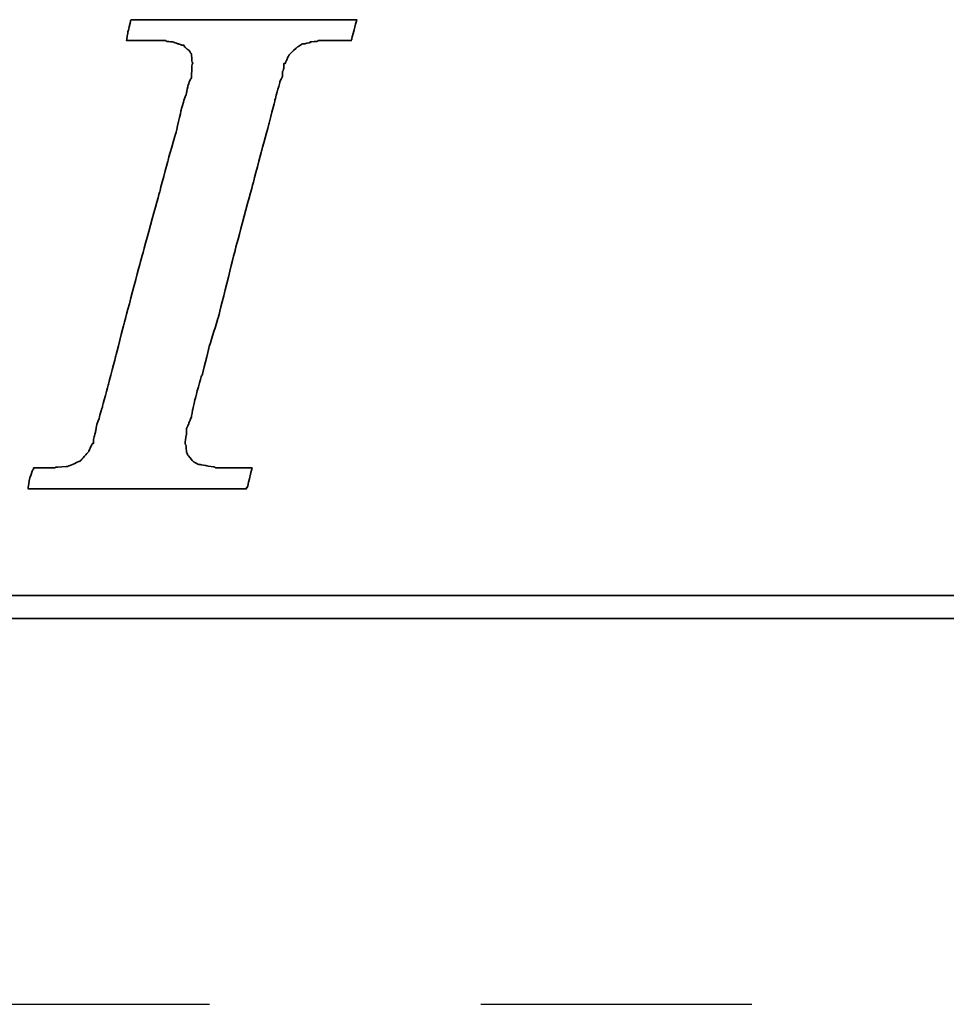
# Model space of a CAD drawing. Extents: x 898 to 1231, y 65 to 273.
# Tile 29 of 44: x 1160.45 to 1168.99, y 188.05 to 197.12. Entities that reach past the tile are written whole.
import ezdxf

# ---------------------------------------------------------------- set-up
doc = ezdxf.new("R2010")
doc.units = 0
doc.header["$MEASUREMENT"] = 0
doc.linetypes.add('CENTER', pattern=[2, 1.25, -0.25, 0.25, -0.25])
for name, color, linetype in [('CL', 1, 'CENTER'), ('DIM', 4, 'CONTINUOUS'), ('layer 1', 7, 'CONTINUOUS')]:
    doc.layers.add(name, color=color, linetype=linetype)

# ---------------------------------------------------------------- blocks, each defined once
blk = doc.blocks.new('TBI MOTION logo(完整正式版)')
at = {"layer": 'layer 1', "color": 22, "lineweight": 35}
for points, knots in [([(-40.59125, -7.94375), (-40.59125, -7.94375), (-40.97375, -7.94375), (-40.97375, -7.94375), (-40.97375, -7.94375), (-40.97375, -7.94375), (-41.38125, -7.94375), (-41.38125, -7.94375), (-41.38125, -7.94375), (-41.38125, -7.94375), (-41.54875, -7.94375), (-41.54875, -7.94375), (-41.54875, -7.94375), (-41.54875, -7.94375), (-41.59875, -7.94375), (-41.59875, -7.94375), (-41.59875, -7.94375), (-41.59875, -7.94375), (-41.88375, -7.94375), (-41.88375, -7.94375), (-41.88375, -7.94375), (-41.88375, -7.94375), (-41.90875, -7.91875), (-41.90875, -7.91875), (-41.90875, -7.91875), (-41.90875, -7.91875), (-42.19875, -7.87125), (-42.19875, -7.87125), (-42.19875, -7.87125), (-42.19875, -7.87125), (-42.43875, -7.82375), (-42.43875, -7.82375), (-42.43875, -7.82375), (-42.43875, -7.82375), (-42.45875, -7.82375), (-42.45875, -7.82375), (-42.45875, -7.82375), (-42.45875, -7.82375), (-42.48625, -7.82375), (-42.48625, -7.82375), (-42.48625, -7.82375), (-42.48625, -7.82375), (-42.67625, -7.72375), (-42.67625, -7.72375), (-42.67625, -7.72375), (-42.67625, -7.72375), (-42.70125, -7.70375), (-42.70125, -7.70375), (-42.70125, -7.70375), (-42.70125, -7.70375), (-42.72375, -7.67875), (-42.72375, -7.67875), (-42.72375, -7.67875), (-42.72375, -7.67875), (-42.86875, -7.48875), (-42.86875, -7.48875), (-42.86875, -7.48875), (-42.86875, -7.48875), (-42.89375, -7.43875), (-42.89375, -7.43875), (-42.89375, -7.43875), (-42.89375, -7.43875), (-42.91875, -7.38875), (-42.91875, -7.38875), (-42.91875, -7.38875), (-42.91875, -7.38875), (-42.93875, -7.12875), (-42.93875, -7.12875), (-42.93875, -7.12875), (-42.93875, -7.12875), (-42.96375, -7.10375), (-42.96375, -7.10375), (-42.96375, -7.10375), (-42.96375, -7.10375), (-42.96375, -7.05375), (-42.96375, -7.05375), (-42.96375, -7.05375), (-42.96375, -7.05375), (-42.96375, -7.00875), (-42.96375, -7.00875), (-42.96375, -7.00875), (-42.96375, -7.00875), (-42.91875, -6.69625), (-42.91875, -6.69625), (-42.91875, -6.69625), (-42.91875, -6.69625), (-42.91875, -6.62375), (-42.91875, -6.62375), (-42.91875, -6.62375), (-42.91875, -6.62375), (-42.91875, -6.59625), (-42.91875, -6.59625), (-42.91875, -6.59625), (-42.91875, -6.59625), (-42.91875, -6.57375), (-42.91875, -6.57375), (-42.91875, -6.57375), (-42.91875, -6.57375), (-42.91875, -6.52875), (-42.91875, -6.52875), (-42.91875, -6.52875), (-42.91875, -6.52875), (-42.89375, -6.50375), (-42.89375, -6.50375), (-42.89375, -6.50375), (-42.89375, -6.50375), (-42.84375, -6.38375), (-42.84375, -6.38375), (-42.84375, -6.38375), (-42.84375, -6.38375), (-42.84375, -6.35875), (-42.84375, -6.35875), (-42.84375, -6.35875), (-42.84375, -6.35875), (-42.74625, -6.14375), (-42.74625, -6.14375), (-42.74625, -6.14375), (-42.74625, -6.14375), (-42.70125, -5.85375), (-42.70125, -5.85375), (-42.70125, -5.85375), (-42.70125, -5.85375), (-42.60375, -5.47125), (-42.60375, -5.47125), (-42.60375, -5.47125), (-42.60375, -5.47125), (-42.60375, -5.44875), (-42.60375, -5.44875), (-42.60375, -5.44875), (-42.60375, -5.44875), (-42.38875, -4.67875), (-42.38875, -4.67875), (-42.38875, -4.67875), (-42.38875, -4.67875), (-42.36375, -4.65375), (-42.36375, -4.65375), (-42.36375, -4.65375), (-42.36375, -4.65375), (-42.12375, -3.69625), (-42.12375, -3.69625), (-42.12375, -3.69625), (-42.12375, -3.69625), (-42.12375, -3.67374), (-42.12375, -3.67374), (-42.12375, -3.67374), (-42.12375, -3.67374), (-41.78875, -2.59374), (-41.78875, -2.59374), (-41.78875, -2.59374), (-41.78875, -2.59374), (-41.18875, -0.19375), (-41.18875, -0.19375), (-41.18875, -0.19375), (-41.18875, -0.19375), (-40.54375, 2.20624), (-40.54375, 2.20624), (-40.54375, 2.20624), (-40.54375, 2.20624), (-40.25375, 3.30875), (-40.25375, 3.30875), (-40.25375, 3.30875), (-40.25375, 3.30875), (-39.98875, 4.27125), (-39.98875, 4.27125), (-39.98875, 4.27125), (-39.98875, 4.27125), (-39.77375, 5.13125), (-39.77375, 5.13125), (-39.77375, 5.13125), (-39.77375, 5.13125), (-39.67875, 5.47125), (-39.67875, 5.47125), (-39.67875, 5.47125), (-39.67875, 5.47125), (-39.60375, 5.75625), (-39.60375, 5.75625), (-39.60375, 5.75625), (-39.60375, 5.75625), (-39.60375, 5.78125), (-39.60375, 5.78125), (-39.60375, 5.78125), (-39.60375, 5.78125), (-39.50875, 5.97125), (-39.50875, 5.97125), (-39.50875, 5.97125), (-39.50875, 5.97125), (-39.50875, 6.13875), (-39.50875, 6.13875), (-39.50875, 6.13875), (-39.50875, 6.13875), (-39.48625, 6.16625), (-39.48625, 6.16625), (-39.48625, 6.16625), (-39.48625, 6.16625), (-39.46125, 6.28625), (-39.46125, 6.28625), (-39.46125, 6.28625), (-39.46125, 6.28625), (-39.46125, 6.42625), (-39.46125, 6.42625), (-39.46125, 6.42625), (-39.46125, 6.42625), (-39.41375, 6.42625), (-39.41375, 6.42625), (-39.41375, 6.42625), (-39.41375, 6.42625), (-39.29375, 6.69125), (-39.29375, 6.69125), (-39.29375, 6.69125), (-39.29375, 6.69125), (-39.26875, 6.74125), (-39.26875, 6.74125), (-39.26875, 6.74125), (-39.26875, 6.74125), (-39.24375, 6.76625), (-39.24375, 6.76625), (-39.24375, 6.76625), (-39.24375, 6.76625), (-38.98375, 7.00624), (-38.98375, 7.00624), (-38.98375, 7.00624), (-38.98375, 7.00624), (-38.95625, 7.02624), (-38.95625, 7.02624), (-38.95625, 7.02624), (-38.95625, 7.02624), (-38.78875, 7.12624), (-38.78875, 7.12624), (-38.78875, 7.12624), (-38.78875, 7.12624), (-38.76375, 7.12624), (-38.76375, 7.12624), (-38.76375, 7.12624), (-38.76375, 7.12624), (-38.74375, 7.12624), (-38.74375, 7.12624), (-38.74375, 7.12624), (-38.74375, 7.12624), (-38.52875, 7.17125), (-38.52875, 7.17125), (-38.52875, 7.17125), (-38.52875, 7.17125), (-38.52875, 7.19624), (-38.52875, 7.19624), (-38.52875, 7.19624), (-38.52875, 7.19624), (-38.50375, 7.19624), (-38.50375, 7.19624), (-38.50375, 7.19624), (-38.50375, 7.19624), (-38.26125, 7.21875), (-38.26125, 7.21875), (-38.26125, 7.21875), (-38.26125, 7.21875), (-38.23875, 7.24624), (-38.23875, 7.24624), (-38.23875, 7.24624), (-38.23875, 7.24624), (-38.21625, 7.24624), (-38.21625, 7.24624), (-38.21625, 7.24624), (-38.21625, 7.24624), (-38.18875, 7.24624), (-38.18875, 7.24624), (-38.18875, 7.24624), (-38.18875, 7.24624), (-37.90375, 7.24624), (-37.90375, 7.24624), (-37.90375, 7.24624), (-37.90375, 7.24624), (-37.85375, 7.24624), (-37.85375, 7.24624), (-37.85375, 7.24624), (-37.85375, 7.24624), (-37.75875, 7.24624), (-37.75875, 7.24624), (-37.75875, 7.24624), (-37.75875, 7.24624), (-37.42375, 7.24624), (-37.42375, 7.24624), (-37.42375, 7.24624), (-37.42375, 7.24624), (-37.08875, 7.24624), (-37.08875, 7.24624), (-37.08875, 7.24624), (-37.08875, 7.24624), (-37.06375, 7.24624), (-37.06375, 7.24624), (-37.06375, 7.24624), (-37.06375, 7.24624), (-37.06375, 7.26624), (-37.06375, 7.26624), (-37.06375, 7.26624), (-37.06375, 7.26624), (-37.03875, 7.29125), (-37.03875, 7.29125), (-37.03875, 7.29125), (-37.03875, 7.29125), (-37.03875, 7.31625), (-37.03875, 7.31625), (-37.03875, 7.31625), (-37.03875, 7.31625), (-36.94125, 7.67625), (-36.94125, 7.67625), (-36.94125, 7.67625), (-36.94125, 7.67625), (-36.86875, 7.98625), (-36.86875, 7.98625), (-36.86875, 7.98625), (-36.86875, 7.98625), (-36.98875, 7.98625), (-36.98875, 7.98625), (-36.98875, 7.98625), (-36.98875, 7.98625), (-37.42375, 7.98625), (-37.42375, 7.98625), (-37.42375, 7.98625), (-37.42375, 7.98625), (-37.94875, 7.98625), (-37.94875, 7.98625), (-37.94875, 7.98625), (-37.94875, 7.98625), (-38.57375, 7.98625), (-38.57375, 7.98625), (-38.57375, 7.98625), (-38.57375, 7.98625), (-39.29375, 7.98625), (-39.29375, 7.98625), (-39.29375, 7.98625), (-39.29375, 7.98625), (-40.82875, 7.98625), (-40.82875, 7.98625), (-40.82875, 7.98625), (-40.82875, 7.98625), (-42.36375, 7.98625), (-42.36375, 7.98625), (-42.36375, 7.98625), (-42.36375, 7.98625), (-43.08375, 7.98625), (-43.08375, 7.98625), (-43.08375, 7.98625), (-43.08375, 7.98625), (-43.70875, 7.98625), (-43.70875, 7.98625), (-43.70875, 7.98625), (-43.70875, 7.98625), (-44.23375, 7.98625), (-44.23375, 7.98625), (-44.23375, 7.98625), (-44.23375, 7.98625), (-44.66875, 7.98625), (-44.66875, 7.98625), (-44.66875, 7.98625), (-44.66875, 7.98625), (-44.88375, 7.98625), (-44.88375, 7.98625), (-44.88375, 7.98625), (-44.88375, 7.98625), (-44.90875, 7.94125), (-44.90875, 7.94125), (-44.90875, 7.94125), (-44.90875, 7.94125), (-44.90875, 7.91625), (-44.90875, 7.91625), (-44.90875, 7.91625), (-44.90875, 7.91625), (-45.00375, 7.55625), (-45.00375, 7.55625), (-45.00375, 7.55625), (-45.00375, 7.55625), (-45.05375, 7.24624), (-45.05375, 7.24624), (-45.05375, 7.24624), (-45.05375, 7.24624), (-44.61875, 7.24624), (-44.61875, 7.24624), (-44.61875, 7.24624), (-44.61875, 7.24624), (-44.11375, 7.24624), (-44.11375, 7.24624), (-44.11375, 7.24624), (-44.11375, 7.24624), (-43.99375, 7.24624), (-43.99375, 7.24624), (-43.99375, 7.24624), (-43.99375, 7.24624), (-43.94625, 7.24624), (-43.94625, 7.24624), (-43.94625, 7.24624), (-43.94625, 7.24624), (-43.92374, 7.24624), (-43.92374, 7.24624), (-43.92374, 7.24624), (-43.92374, 7.24624), (-43.65875, 7.24624), (-43.65875, 7.24624), (-43.65875, 7.24624), (-43.65875, 7.24624), (-43.63875, 7.21875), (-43.63875, 7.21875), (-43.63875, 7.21875), (-43.63875, 7.21875), (-43.46875, 7.19624), (-43.46875, 7.19624), (-43.46875, 7.19624), (-43.46875, 7.19624), (-43.39875, 7.19624), (-43.39875, 7.19624), (-43.39875, 7.19624), (-43.39875, 7.19624), (-43.37125, 7.17125), (-43.37125, 7.17125), (-43.37125, 7.17125), (-43.37125, 7.17125), (-43.34875, 7.17125), (-43.34875, 7.17125), (-43.34875, 7.17125), (-43.34875, 7.17125), (-43.20375, 7.12624), (-43.20375, 7.12624), (-43.20375, 7.12624), (-43.20375, 7.12624), (-43.05875, 7.07624), (-43.05875, 7.07624), (-43.05875, 7.07624), (-43.05875, 7.07624), (-43.01375, 7.07624), (-43.01375, 7.07624), (-43.01375, 7.07624), (-43.01375, 7.07624), (-42.98875, 7.02624), (-42.98875, 7.02624), (-42.98875, 7.02624), (-42.98875, 7.02624), (-42.79875, 6.86125), (-42.79875, 6.86125), (-42.79875, 6.86125), (-42.79875, 6.86125), (-42.77375, 6.81125), (-42.77375, 6.81125), (-42.77375, 6.81125), (-42.77375, 6.81125), (-42.74625, 6.76625), (-42.74625, 6.76625), (-42.74625, 6.76625), (-42.74625, 6.76625), (-42.72375, 6.47625), (-42.72375, 6.47625), (-42.72375, 6.47625), (-42.72375, 6.47625), (-42.70125, 6.45124), (-42.70125, 6.45124), (-42.70125, 6.45124), (-42.70125, 6.45124), (-42.70125, 6.42625), (-42.70125, 6.42625), (-42.70125, 6.42625), (-42.70125, 6.42625), (-42.72375, 6.40625), (-42.72375, 6.40625), (-42.72375, 6.40625), (-42.72375, 6.40625), (-42.74625, 5.97125), (-42.74625, 5.97125), (-42.74625, 5.97125), (-42.74625, 5.97125), (-42.74625, 5.94625), (-42.74625, 5.94625), (-42.74625, 5.94625), (-42.74625, 5.94625), (-42.74625, 5.92625), (-42.74625, 5.92625), (-42.74625, 5.92625), (-42.74625, 5.92625), (-42.77375, 5.87625), (-42.77375, 5.87625), (-42.77375, 5.87625), (-42.77375, 5.87625), (-42.81875, 5.80625), (-42.81875, 5.80625), (-42.81875, 5.80625), (-42.81875, 5.80625), (-42.86875, 5.63625), (-42.86875, 5.63625), (-42.86875, 5.63625), (-42.86875, 5.63625), (-42.91875, 5.39625), (-42.91875, 5.39625), (-42.91875, 5.39625), (-42.91875, 5.39625), (-42.91875, 5.37124), (-42.91875, 5.37124), (-42.91875, 5.37124), (-42.91875, 5.37124), (-43.01375, 5.10874), (-43.01375, 5.10874), (-43.01375, 5.10874), (-43.01375, 5.10874), (-43.10875, 4.77124), (-43.10875, 4.77124), (-43.10875, 4.77124), (-43.10875, 4.77124), (-43.29875, 3.95625), (-43.29875, 3.95625), (-43.29875, 3.95625), (-43.29875, 3.95625), (-43.58875, 2.95125), (-43.58875, 2.95125), (-43.58875, 2.95125), (-43.58875, 2.95125), (-43.87375, 1.87125), (-43.87375, 1.87125), (-43.87375, 1.87125), (-43.87375, 1.87125), (-44.52625, -0.50374), (-44.52625, -0.50374), (-44.52625, -0.50374), (-44.52625, -0.50374), (-45.14875, -2.85375), (-45.14875, -2.85375), (-45.14875, -2.85375), (-45.14875, -2.85375), (-45.43375, -3.95875), (-45.43375, -3.95875), (-45.43375, -3.95875), (-45.43375, -3.95875), (-45.69875, -4.96875), (-45.69875, -4.96875), (-45.69875, -4.96875), (-45.69875, -4.96875), (-45.91375, -5.78375), (-45.91375, -5.78375), (-45.91375, -5.78375), (-45.91375, -5.78375), (-46.01375, -6.11875), (-46.01375, -6.11875), (-46.01375, -6.11875), (-46.01375, -6.11875), (-46.01375, -6.14375), (-46.01375, -6.14375), (-46.01375, -6.14375), (-46.01375, -6.14375), (-46.10875, -6.40875), (-46.10875, -6.40875), (-46.10875, -6.40875), (-46.10875, -6.40875), (-46.15375, -6.64875), (-46.15375, -6.64875), (-46.15375, -6.64875), (-46.15375, -6.64875), (-46.20375, -6.83875), (-46.20375, -6.83875), (-46.20375, -6.83875), (-46.20375, -6.83875), (-46.22875, -6.93375), (-46.22875, -6.93375), (-46.22875, -6.93375), (-46.22875, -6.93375), (-46.22875, -7.07875), (-46.22875, -7.07875), (-46.22875, -7.07875), (-46.22875, -7.07875), (-46.27375, -7.07875), (-46.27375, -7.07875), (-46.27375, -7.07875), (-46.27375, -7.07875), (-46.39375, -7.34375), (-46.39375, -7.34375), (-46.39375, -7.34375), (-46.39375, -7.34375), (-46.39375, -7.36875), (-46.39375, -7.36875), (-46.39375, -7.36875), (-46.39375, -7.36875), (-46.42125, -7.38875), (-46.42125, -7.38875), (-46.42125, -7.38875), (-46.42125, -7.38875), (-46.68375, -7.67875), (-46.68375, -7.67875), (-46.68375, -7.67875), (-46.68375, -7.67875), (-46.70875, -7.70375), (-46.70875, -7.70375), (-46.70875, -7.70375), (-46.70875, -7.70375), (-46.75375, -7.72375), (-46.75375, -7.72375), (-46.75375, -7.72375), (-46.75375, -7.72375), (-47.08875, -7.87125), (-47.08875, -7.87125), (-47.08875, -7.87125), (-47.08875, -7.87125), (-47.11625, -7.87125), (-47.11625, -7.87125), (-47.11625, -7.87125), (-47.11625, -7.87125), (-47.13875, -7.89375), (-47.13875, -7.89375), (-47.13875, -7.89375), (-47.13875, -7.89375), (-47.56875, -7.91875), (-47.56875, -7.91875), (-47.56875, -7.91875), (-47.56875, -7.91875), (-47.59625, -7.94375), (-47.59625, -7.94375), (-47.59625, -7.94375), (-47.59625, -7.94375), (-47.64375, -7.94375), (-47.64375, -7.94375), (-47.64375, -7.94375), (-47.64375, -7.94375), (-47.73625, -7.94375), (-47.73625, -7.94375), (-47.73625, -7.94375), (-47.73625, -7.94375), (-48.07375, -7.94375), (-48.07375, -7.94375), (-48.07375, -7.94375), (-48.07375, -7.94375), (-48.36125, -7.94375), (-48.36125, -7.94375), (-48.36125, -7.94375), (-48.36125, -7.94375), (-48.36125, -7.96625), (-48.36125, -7.96625), (-48.36125, -7.96625), (-48.36125, -7.96625), (-48.36125, -7.99125), (-48.36125, -7.99125), (-48.36125, -7.99125), (-48.36125, -7.99125), (-48.38875, -8.01375), (-48.38875, -8.01375), (-48.38875, -8.01375), (-48.38875, -8.01375), (-48.50875, -8.34875), (-48.50875, -8.34875), (-48.50875, -8.34875), (-48.50875, -8.34875), (-48.55375, -8.68625), (-48.55375, -8.68625), (-48.55375, -8.68625), (-48.55375, -8.68625), (-48.45875, -8.68625), (-48.45875, -8.68625), (-48.45875, -8.68625), (-48.45875, -8.68625), (-48.07375, -8.68625), (-48.07375, -8.68625), (-48.07375, -8.68625), (-48.07375, -8.68625), (-47.52375, -8.68625), (-47.52375, -8.68625), (-47.52375, -8.68625), (-47.52375, -8.68625), (-46.92375, -8.68625), (-46.92375, -8.68625), (-46.92375, -8.68625), (-46.92375, -8.68625), (-46.25375, -8.68625), (-46.25375, -8.68625), (-46.25375, -8.68625), (-46.25375, -8.68625), (-46.20375, -8.68625), (-46.20375, -8.68625), (-46.20375, -8.68625), (-46.20375, -8.68625), (-44.71375, -8.68625), (-44.71375, -8.68625), (-44.71375, -8.68625), (-44.71375, -8.68625), (-43.22875, -8.68625), (-43.22875, -8.68625), (-43.22875, -8.68625), (-43.22875, -8.68625), (-42.55875, -8.68625), (-42.55875, -8.68625), (-42.55875, -8.68625), (-42.55875, -8.68625), (-42.50875, -8.68625), (-42.50875, -8.68625), (-42.50875, -8.68625), (-42.50875, -8.68625), (-41.93375, -8.68625), (-41.93375, -8.68625), (-41.93375, -8.68625), (-41.93375, -8.68625), (-41.38125, -8.68625), (-41.38125, -8.68625), (-41.38125, -8.68625), (-41.38125, -8.68625), (-40.97375, -8.68625), (-40.97375, -8.68625), (-40.97375, -8.68625), (-40.97375, -8.68625), (-40.78125, -8.68625), (-40.78125, -8.68625), (-40.78125, -8.68625), (-40.78125, -8.68625), (-40.78125, -8.63875), (-40.78125, -8.63875), (-40.78125, -8.63875), (-40.78125, -8.63875), (-40.75875, -8.63875), (-40.75875, -8.63875), (-40.75875, -8.63875), (-40.75875, -8.63875), (-40.66375, -8.27875), (-40.66375, -8.27875), (-40.66375, -8.27875), (-40.66375, -8.27875), (-40.59125, -7.94375), (-40.59125, -7.94375)], [0, 0, 0, 0, 0.00558659, 0.00558659, 0.00558659, 0.0055866, 0.01117318, 0.01117318, 0.01117318, 0.01117319, 0.01675978, 0.01675978, 0.01675978, 0.01675979, 0.02234637, 0.02234637, 0.02234637, 0.02234638, 0.02793296, 0.02793296, 0.02793296, 0.02793297, 0.03351955, 0.03351955, 0.03351955, 0.03351956, 0.03910615, 0.03910615, 0.03910615, 0.03910616, 0.04469274, 0.04469274, 0.04469274, 0.04469275, 0.05027933, 0.05027933, 0.05027933, 0.05027934, 0.05586592, 0.05586592, 0.05586592, 0.05586593, 0.06145251, 0.06145251, 0.06145251, 0.06145252, 0.06703911, 0.06703911, 0.06703911, 0.06703912, 0.0726257, 0.0726257, 0.0726257, 0.07262571, 0.07821229, 0.07821229, 0.07821229, 0.0782123, 0.08379888, 0.08379888, 0.08379888, 0.08379889, 0.08938547, 0.08938547, 0.08938547, 0.08938548, 0.09497207, 0.09497207, 0.09497207, 0.09497208, 0.10055866, 0.10055866, 0.10055866, 0.10055867, 0.10614525, 0.10614525, 0.10614525, 0.10614526, 0.11173184, 0.11173184, 0.11173184, 0.11173185, 0.11731844, 0.11731844, 0.11731844, 0.11731845, 0.12290503, 0.12290503, 0.12290503, 0.12290504, 0.12849162, 0.12849162, 0.12849162, 0.12849163, 0.13407821, 0.13407821, 0.13407821, 0.13407822, 0.1396648, 0.1396648, 0.1396648, 0.13966481, 0.1452514, 0.1452514, 0.1452514, 0.14525141, 0.15083799, 0.15083799, 0.15083799, 0.150838, 0.15642458, 0.15642458, 0.15642458, 0.15642459, 0.16201117, 0.16201117, 0.16201117, 0.16201118, 0.16759777, 0.16759777, 0.16759777, 0.16759778, 0.17318436, 0.17318436, 0.17318436, 0.17318437, 0.17877095, 0.17877095, 0.17877095, 0.17877096, 0.18435754, 0.18435754, 0.18435754, 0.18435755, 0.18994413, 0.18994413, 0.18994413, 0.18994414, 0.19553073, 0.19553073, 0.19553073, 0.19553074, 0.20111732, 0.20111732, 0.20111732, 0.20111733, 0.20670391, 0.20670391, 0.20670391, 0.20670392, 0.2122905, 0.2122905, 0.2122905, 0.21229051, 0.21787709, 0.21787709, 0.21787709, 0.2178771, 0.22346369, 0.22346369, 0.22346369, 0.2234637, 0.22905028, 0.22905028, 0.22905028, 0.22905029, 0.23463687, 0.23463687, 0.23463687, 0.23463688, 0.24022346, 0.24022346, 0.24022346, 0.24022347, 0.24581006, 0.24581006, 0.24581006, 0.24581007, 0.25139665, 0.25139665, 0.25139665, 0.25139666, 0.25698324, 0.25698324, 0.25698324, 0.25698325, 0.26256983, 0.26256983, 0.26256983, 0.26256984, 0.26815642, 0.26815642, 0.26815642, 0.26815643, 0.27374302, 0.27374302, 0.27374302, 0.27374303, 0.27932961, 0.27932961, 0.27932961, 0.27932962, 0.2849162, 0.2849162, 0.2849162, 0.28491621, 0.29050279, 0.29050279, 0.29050279, 0.2905028, 0.29608939, 0.29608939, 0.29608939, 0.2960894, 0.30167598, 0.30167598, 0.30167598, 0.30167599, 0.30726257, 0.30726257, 0.30726257, 0.30726258, 0.31284916, 0.31284916, 0.31284916, 0.31284917, 0.31843575, 0.31843575, 0.31843575, 0.31843576, 0.32402235, 0.32402235, 0.32402235, 0.32402236, 0.32960894, 0.32960894, 0.32960894, 0.32960895, 0.33519553, 0.33519553, 0.33519553, 0.33519554, 0.34078212, 0.34078212, 0.34078212, 0.34078213, 0.34636872, 0.34636872, 0.34636872, 0.34636873, 0.35195531, 0.35195531, 0.35195531, 0.35195532, 0.3575419, 0.3575419, 0.3575419, 0.35754191, 0.36312849, 0.36312849, 0.36312849, 0.3631285, 0.36871508, 0.36871508, 0.36871508, 0.36871509, 0.37430168, 0.37430168, 0.37430168, 0.37430169, 0.37988827, 0.37988827, 0.37988827, 0.37988828, 0.38547486, 0.38547486, 0.38547486, 0.38547487, 0.39106145, 0.39106145, 0.39106145, 0.39106146, 0.39664804, 0.39664804, 0.39664804, 0.39664805, 0.40223464, 0.40223464, 0.40223464, 0.40223465, 0.40782123, 0.40782123, 0.40782123, 0.40782124, 0.41340782, 0.41340782, 0.41340782, 0.41340783, 0.41899441, 0.41899441, 0.41899441, 0.41899442, 0.42458101, 0.42458101, 0.42458101, 0.42458102, 0.4301676, 0.4301676, 0.4301676, 0.43016761, 0.43575419, 0.43575419, 0.43575419, 0.4357542, 0.44134078, 0.44134078, 0.44134078, 0.44134079, 0.44692737, 0.44692737, 0.44692737, 0.44692738, 0.45251397, 0.45251397, 0.45251397, 0.45251398, 0.45810056, 0.45810056, 0.45810056, 0.45810057, 0.46368715, 0.46368715, 0.46368715, 0.46368716, 0.46927374, 0.46927374, 0.46927374, 0.46927375, 0.47486034, 0.47486034, 0.47486034, 0.47486035, 0.48044693, 0.48044693, 0.48044693, 0.48044694, 0.48603352, 0.48603352, 0.48603352, 0.48603353, 0.49162011, 0.49162011, 0.49162011, 0.49162012, 0.4972067, 0.4972067, 0.4972067, 0.49720671, 0.5027933, 0.5027933, 0.5027933, 0.50279331, 0.50837989, 0.50837989, 0.50837989, 0.5083799, 0.51396648, 0.51396648, 0.51396648, 0.51396649, 0.51955307, 0.51955307, 0.51955307, 0.51955308, 0.52513966, 0.52513966, 0.52513966, 0.52513967, 0.53072626, 0.53072626, 0.53072626, 0.53072627, 0.53631285, 0.53631285, 0.53631285, 0.53631286, 0.54189944, 0.54189944, 0.54189944, 0.54189945, 0.54748603, 0.54748603, 0.54748603, 0.54748604, 0.55307263, 0.55307263, 0.55307263, 0.55307264, 0.55865922, 0.55865922, 0.55865922, 0.55865923, 0.56424581, 0.56424581, 0.56424581, 0.56424582, 0.5698324, 0.5698324, 0.5698324, 0.56983241, 0.57541899, 0.57541899, 0.57541899, 0.575419, 0.58100559, 0.58100559, 0.58100559, 0.5810056, 0.58659218, 0.58659218, 0.58659218, 0.58659219, 0.59217877, 0.59217877, 0.59217877, 0.59217878, 0.59776536, 0.59776536, 0.59776536, 0.59776537, 0.60335196, 0.60335196, 0.60335196, 0.60335197, 0.60893855, 0.60893855, 0.60893855, 0.60893856, 0.61452514, 0.61452514, 0.61452514, 0.61452515, 0.62011173, 0.62011173, 0.62011173, 0.62011174, 0.62569832, 0.62569832, 0.62569832, 0.62569833, 0.63128492, 0.63128492, 0.63128492, 0.63128493, 0.63687151, 0.63687151, 0.63687151, 0.63687152, 0.6424581, 0.6424581, 0.6424581, 0.64245811, 0.64804469, 0.64804469, 0.64804469, 0.6480447, 0.65363128, 0.65363128, 0.65363128, 0.65363129, 0.65921788, 0.65921788, 0.65921788, 0.65921789, 0.66480447, 0.66480447, 0.66480447, 0.66480448, 0.67039106, 0.67039106, 0.67039106, 0.67039107, 0.67597765, 0.67597765, 0.67597765, 0.67597766, 0.68156425, 0.68156425, 0.68156425, 0.68156426, 0.68715084, 0.68715084, 0.68715084, 0.68715085, 0.69273743, 0.69273743, 0.69273743, 0.69273744, 0.69832402, 0.69832402, 0.69832402, 0.69832403, 0.70391061, 0.70391061, 0.70391061, 0.70391062, 0.70949721, 0.70949721, 0.70949721, 0.70949722, 0.7150838, 0.7150838, 0.7150838, 0.71508381, 0.72067039, 0.72067039, 0.72067039, 0.7206704, 0.72625698, 0.72625698, 0.72625698, 0.72625699, 0.73184358, 0.73184358, 0.73184358, 0.73184359, 0.73743017, 0.73743017, 0.73743017, 0.73743018, 0.74301676, 0.74301676, 0.74301676, 0.74301677, 0.74860335, 0.74860335, 0.74860335, 0.74860336, 0.75418994, 0.75418994, 0.75418994, 0.75418995, 0.75977654, 0.75977654, 0.75977654, 0.75977655, 0.76536313, 0.76536313, 0.76536313, 0.76536314, 0.77094972, 0.77094972, 0.77094972, 0.77094973, 0.77653631, 0.77653631, 0.77653631, 0.77653632, 0.78212291, 0.78212291, 0.78212291, 0.78212292, 0.7877095, 0.7877095, 0.7877095, 0.78770951, 0.79329609, 0.79329609, 0.79329609, 0.7932961, 0.79888268, 0.79888268, 0.79888268, 0.79888269, 0.80446927, 0.80446927, 0.80446927, 0.80446928, 0.81005587, 0.81005587, 0.81005587, 0.81005588, 0.81564246, 0.81564246, 0.81564246, 0.81564247, 0.82122905, 0.82122905, 0.82122905, 0.82122906, 0.82681564, 0.82681564, 0.82681564, 0.82681565, 0.83240223, 0.83240223, 0.83240223, 0.83240224, 0.83798883, 0.83798883, 0.83798883, 0.83798884, 0.84357542, 0.84357542, 0.84357542, 0.84357543, 0.84916201, 0.84916201, 0.84916201, 0.84916202, 0.8547486, 0.8547486, 0.8547486, 0.85474861, 0.8603352, 0.8603352, 0.8603352, 0.86033521, 0.86592179, 0.86592179, 0.86592179, 0.8659218, 0.87150838, 0.87150838, 0.87150838, 0.87150839, 0.87709497, 0.87709497, 0.87709497, 0.87709498, 0.88268156, 0.88268156, 0.88268156, 0.88268157, 0.88826816, 0.88826816, 0.88826816, 0.88826817, 0.89385475, 0.89385475, 0.89385475, 0.89385476, 0.89944134, 0.89944134, 0.89944134, 0.89944135, 0.90502793, 0.90502793, 0.90502793, 0.90502794, 0.91061453, 0.91061453, 0.91061453, 0.91061454, 0.91620112, 0.91620112, 0.91620112, 0.91620113, 0.92178771, 0.92178771, 0.92178771, 0.92178772, 0.9273743, 0.9273743, 0.9273743, 0.92737431, 0.93296089, 0.93296089, 0.93296089, 0.9329609, 0.93854749, 0.93854749, 0.93854749, 0.9385475, 0.94413408, 0.94413408, 0.94413408, 0.94413409, 0.94972067, 0.94972067, 0.94972067, 0.94972068, 0.95530726, 0.95530726, 0.95530726, 0.95530727, 0.96089385, 0.96089385, 0.96089385, 0.96089386, 0.96648045, 0.96648045, 0.96648045, 0.96648046, 0.97206704, 0.97206704, 0.97206704, 0.97206705, 0.97765363, 0.97765363, 0.97765363, 0.97765364, 0.98324022, 0.98324022, 0.98324022, 0.98324023, 0.98882682, 0.98882682, 0.98882682, 0.98882683, 0.99441341, 0.99441341, 0.99441341, 0.99441342, 1, 1, 1, 1]), ([(75.90875, -9.47875), (75.90875, -9.47875), (75.90875, -12.28625), (75.90875, -12.28625), (75.90875, -12.28625), (75.90875, -12.28625), (75.90875, -12.47875), (75.90875, -12.47875), (75.90875, -12.47875), (75.90875, -12.47875), (75.71625, -12.47875), (75.71625, -12.47875), (75.71625, -12.47875), (75.71625, -12.47875), (-88.32875, -12.47875), (-88.32875, -12.47875), (-88.32875, -12.47875), (-88.32875, -12.47875), (-88.32875, -13.29375), (-88.32875, -13.29375), (-88.32875, -13.29375), (-88.32875, -13.29375), (82.89125, -13.29375), (82.89125, -13.29375), (82.89125, -13.29375), (82.89125, -13.29375), (75.90875, -9.47875), (75.90875, -9.47875)], [0, 0, 0, 0, 0.14285714, 0.14285714, 0.14285714, 0.14285715, 0.28571429, 0.28571429, 0.28571429, 0.2857143, 0.42857143, 0.42857143, 0.42857143, 0.42857144, 0.57142857, 0.57142857, 0.57142857, 0.57142858, 0.71428571, 0.71428571, 0.71428571, 0.71428572, 0.85714286, 0.85714286, 0.85714286, 0.85714287, 1, 1, 1, 1])]:
    blk.add_open_spline(points, degree=3, knots=knots, dxfattribs=at)

msp = doc.modelspace()

# ---------------------------------------------------------------- linework, layer by layer
at = {"layer": 'CL', "color": 0, "linetype": 'CENTER', "ltscale": 10}
msp.add_line((1109.7021, 188.0491), (1210.7718, 188.0491), dxfattribs=at)

# ---------------------------------------------------------------- block references
at = {"layer": 'DIM', "xscale": 0.2591999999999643, "yscale": 0.2591999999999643, "zscale": 0.2591999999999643}
msp.add_blockref('TBI MOTION logo(完整正式版)', (1173.1154, 195.0509), dxfattribs=at)

doc.saveas('drawing.dxf')
